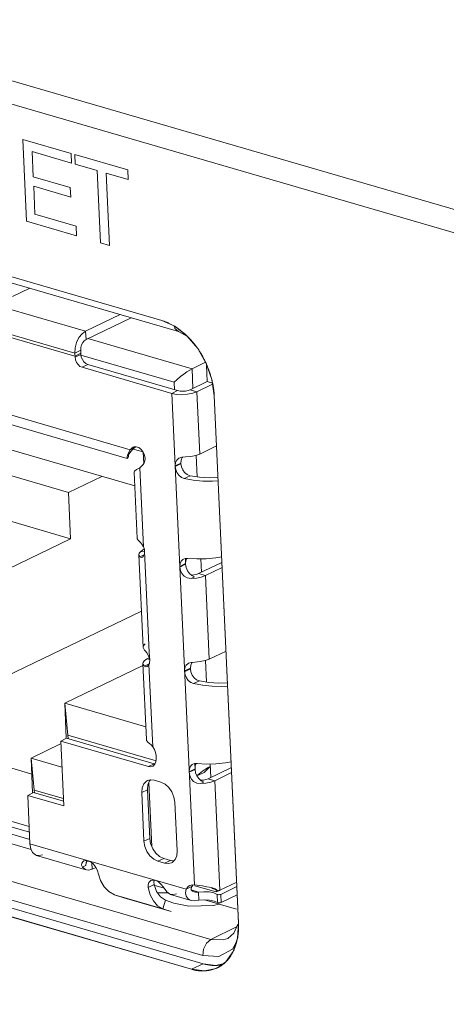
# Model space of a CAD drawing. Header units: millimetres. Extents: x 3925 to 5043, y -86 to 778.
# Tile 180 of 256: x 4834.16 to 4836.59, y 127.8 to 133.41. Entities that reach past the tile are written whole.
import ezdxf

# ---------------------------------------------------------------- set-up
doc = ezdxf.new("R2010")
doc.units = ezdxf.units.MM
doc.header["$LTSCALE"] = 46.255
for name, color, linetype in [('11-125F2G307DXF_CONTINUOUS_LINE', 7, 'CONTINUOUS'), ('H30-IO-SHIELDXF_CONTINUOUS_LINE', 7, 'CONTINUOUS'), ('H30K-IO-LABEDXF_CONTINUOUS_LINE', 7, 'CONTINUOUS'), ('H30K-REAR-CODXF_CONTINUOUS_LINE', 7, 'CONTINUOUS'), ('LABEL-IO-H30DXF_CONTINUOUS_LINE', 7, 'CONTINUOUS')]:
    doc.layers.add(name, color=color, linetype=linetype)

msp = doc.modelspace()

# ---------------------------------------------------------------- linework, layer by layer
at = {"layer": '11-125F2G307DXF_CONTINUOUS_LINE', "color": 7, "linetype": 'Continuous', "lineweight": 0}
for p, q in [((4834.5338, 131.6393), (4832.785, 132.148)), ((4832.7234, 132.0232), (4834.4723, 131.5145)), ((4834.4731, 131.4976), (4832.7242, 132.0062)), ((4834.215, 131.8839), (4834.1165, 131.8364)), ((4834.5338, 131.6393), (4834.7303, 131.734)), ((4834.7924, 131.716), (4834.536, 131.5924)), ((4832.4512, 131.6438), (4834.7873, 130.9643)), ((4834.536, 131.5924), (4834.5338, 131.6393)), ((4834.7713, 130.9144), (4832.5431, 131.5625)), ((4834.5467, 131.5976), (4835.1401, 131.425)), ((4834.5055, 131.5305), (4834.4723, 131.5145)), ((4834.4734, 131.4906), (4834.4723, 131.5145)), ((4834.5062, 131.5135), (4834.4731, 131.4976)), ((4834.5066, 131.5066), (4834.4734, 131.4906)), ((4834.5066, 131.5066), (4834.5055, 131.5305)), ((4835.0376, 131.3486), (4834.5072, 131.5029)), ((4834.5465, 131.4495), (4834.5133, 131.4335)), ((4834.5465, 131.4495), (4835.0578, 131.3007)), ((4835.2172, 131.4621), (4835.1401, 131.425)), ((4835.2221, 131.4446), (4835.2243, 131.4457)), ((4835.2263, 131.3522), (4835.2221, 131.4446)), ((4835.225, 131.4437), (4835.2221, 131.4446)), ((4835.0246, 131.2847), (4834.5133, 131.4335)), ((4835.1401, 131.425), (4835.1453, 131.3132)), ((4834.8134, 130.7574), (4832.6746, 131.3795)), ((4835.0396, 131.306), (4835.0376, 131.3486)), ((4835.1294, 131.3055), (4835.2263, 131.3522)), ((4835.1678, 131.2944), (4835.2569, 131.3373)), ((4835.256, 131.3436), (4835.2263, 131.3522)), ((4835.0578, 131.3007), (4835.0246, 131.2847)), ((4835.1534, 128.4859), (4835.0246, 131.2847)), ((4835.1294, 131.3055), (4835.1678, 131.2944)), ((4835.1841, 130.9396), (4835.1678, 131.2944)), ((4834.7761, 130.9418), (4834.7873, 130.9643)), ((4834.7784, 130.9256), (4834.778, 130.9348)), ((4834.8205, 130.9803), (4834.7873, 130.9643)), ((4834.7967, 130.9736), (4834.7873, 130.9643)), ((4834.7909, 130.9548), (4834.8052, 130.9693)), ((4834.8113, 130.9806), (4834.7967, 130.9736)), ((4834.8042, 130.9789), (4834.7967, 130.9736)), ((4834.8021, 130.9684), (4834.804, 130.9693)), ((4834.8039, 130.9679), (4834.8609, 130.9514)), ((4834.804, 130.9693), (4834.8145, 130.9763)), ((4834.8082, 130.9805), (4834.8042, 130.9789)), ((4834.8052, 130.9693), (4834.8145, 130.9763)), ((4834.822, 130.9812), (4834.8082, 130.9805)), ((4834.8145, 130.9763), (4834.8205, 130.9803)), ((4834.8365, 130.976), (4834.822, 130.9812)), ((4834.8693, 130.9329), (4834.8615, 130.9505)), ((4834.8621, 130.9493), (4834.865, 130.8853)), ((4834.8726, 130.9144), (4834.8693, 130.9329)), ((4835.1628, 130.9318), (4835.1685, 130.8094)), ((4835.1841, 130.9396), (4835.2799, 130.9857)), ((4834.8425, 130.8617), (4834.8616, 130.8806)), ((4835.0436, 130.8722), (4835.0768, 130.8882)), ((4835.0666, 130.9162), (4835.0815, 130.921)), ((4835.0768, 130.8882), (4835.077, 130.8842)), ((4835.0815, 130.921), (4835.1023, 130.923)), ((4835.0843, 130.9195), (4835.0862, 130.9214)), ((4834.436, 130.7207), (4833.937, 130.8658)), ((4834.827, 130.4611), (4834.8097, 130.837)), ((4834.8425, 130.8617), (4834.8632, 130.4115)), ((4834.6257, 130.812), (4834.436, 130.7207)), ((4835.0949, 130.8002), (4835.1284, 130.8161)), ((4834.436, 130.7207), (4834.4482, 130.4568)), ((4834.4482, 130.4568), (4833.9492, 130.602)), ((4834.4482, 130.4568), (4833.2236, 129.8668)), ((4834.8446, 130.4369), (4834.8362, 130.4447)), ((4834.8541, 130.4257), (4834.8446, 130.4369)), ((4834.8489, 130.3851), (4834.8674, 130.3991)), ((4834.8696, 130.3817), (4834.8489, 130.3851)), ((4834.8632, 130.4115), (4834.8541, 130.4257)), ((4834.87, 130.385), (4834.8688, 130.3943)), ((4834.8964, 129.8107), (4834.87, 130.385)), ((4834.837, 130.3657), (4834.8613, 129.838)), ((4834.8665, 130.3649), (4834.8429, 130.3535)), ((4835.07, 130.2985), (4835.1032, 130.3152)), ((4835.1018, 130.3447), (4835.1034, 130.3111)), ((4835.1776, 130.2582), (4835.3104, 130.3222)), ((4835.19, 130.3425), (4835.1935, 130.2659)), ((4835.1034, 130.3111), (4835.0702, 130.2951)), ((4835.1385, 130.2468), (4835.125, 130.2588)), ((4835.216, 130.247), (4835.1776, 130.2582)), ((4835.3117, 130.2932), (4835.216, 130.247)), ((4835.1341, 130.2304), (4835.1128, 130.2334)), ((4835.1341, 130.2304), (4835.1533, 130.2397)), ((4835.1646, 130.2328), (4835.1341, 130.2304)), ((4835.1533, 130.2397), (4835.1385, 130.2468)), ((4835.2379, 129.7708), (4835.216, 130.247)), ((4834.8518, 130.0449), (4833.6201, 129.4514)), ((4834.8987, 129.7628), (4834.8964, 129.8107)), ((4835.2379, 129.7708), (4835.3336, 129.8169)), ((4834.896, 129.7783), (4834.8846, 129.7729)), ((4834.8976, 129.7691), (4834.8846, 129.7729)), ((4834.896, 129.7783), (4834.8987, 129.7628)), ((4835.1353, 129.7522), (4835.156, 129.7542)), ((4835.2166, 129.763), (4835.2223, 129.6407)), ((4834.4145, 129.5204), (4834.8604, 129.7353)), ((4834.8799, 129.3124), (4834.86, 129.7458)), ((4834.869, 129.7308), (4834.8954, 129.7435)), ((4834.8941, 129.7404), (4834.9157, 129.2717)), ((4835.0974, 129.7035), (4835.1306, 129.7195)), ((4835.1204, 129.7474), (4835.1353, 129.7522)), ((4835.1306, 129.7195), (4835.1308, 129.7154)), ((4835.1381, 129.7508), (4835.14, 129.7527)), ((4835.1487, 129.6315), (4835.1822, 129.6473)), ((4834.4145, 129.5204), (4834.4327, 129.3382)), ((4834.4237, 129.3201), (4834.4145, 129.5204)), ((4834.8765, 129.386), (4834.4145, 129.5204)), ((4834.392, 129.3042), (4834.4252, 129.3202)), ((4834.392, 129.3042), (4834.409, 128.9349)), ((4834.891, 129.1591), (4834.392, 129.3042)), ((4834.4252, 129.3202), (4834.9242, 129.175)), ((4834.4327, 129.3382), (4834.4336, 129.3177)), ((4834.9347, 129.1921), (4834.4327, 129.3382)), ((4833.6231, 129.2914), (4834.227, 129.1158)), ((4834.2228, 129.2072), (4834.3903, 129.2879)), ((4834.3903, 129.2879), (4834.3928, 129.2872)), ((4834.8902, 129.2964), (4834.8977, 129.2903)), ((4834.241, 129.0249), (4834.2228, 129.2072)), ((4834.232, 129.008), (4834.2228, 129.2072)), ((4834.3988, 129.156), (4834.2228, 129.2072)), ((4834.9341, 129.1858), (4834.9356, 129.203)), ((4834.9347, 129.2224), (4834.9356, 129.203)), ((4834.891, 129.1591), (4834.9242, 129.175)), ((4834.9155, 129.1605), (4834.9183, 129.162)), ((4834.9183, 129.162), (4834.9281, 129.1717)), ((4834.9293, 129.1745), (4834.9242, 129.175)), ((4834.9281, 129.1717), (4834.9341, 129.1858)), ((4835.1238, 129.1298), (4835.157, 129.1464)), ((4835.124, 129.1264), (4835.1571, 129.1424)), ((4835.1556, 129.1759), (4835.1571, 129.1424)), ((4835.2087, 129.1252), (4835.2444, 129.1604)), ((4835.3642, 129.1534), (4835.2314, 129.0895)), ((4835.2437, 129.1738), (4835.2473, 129.0971)), ((4834.2121, 128.817), (4833.289, 129.0855)), ((4834.8982, 129.0768), (4834.9045, 129.083)), ((4834.9244, 129.081), (4834.9622, 129.07)), ((4835.1679, 129.1056), (4835.2087, 129.1252)), ((4835.1923, 129.078), (4835.1788, 129.09)), ((4835.2698, 129.0783), (4835.2314, 129.0895)), ((4835.2698, 129.0783), (4835.3655, 129.1244)), ((4833.2782, 129.0568), (4834.2136, 128.7847)), ((4834.2417, 129.0091), (4834.241, 129.0249)), ((4834.4071, 128.9766), (4834.241, 129.0249)), ((4834.8863, 129.0266), (4834.8531, 129.0107)), ((4834.8863, 129.0266), (4834.8887, 129.0542)), ((4834.8863, 129.0266), (4834.899, 128.7496)), ((4834.8887, 129.0542), (4834.8982, 129.0768)), ((4834.8943, 129.0675), (4834.9111, 128.7029)), ((4835.1879, 129.0617), (4835.1666, 129.0646)), ((4835.1879, 129.0617), (4835.2071, 129.0709)), ((4835.2184, 129.0641), (4835.1879, 129.0617)), ((4835.2071, 129.0709), (4835.1923, 129.078)), ((4835.2985, 128.455), (4835.2698, 129.0783)), ((4833.2799, 129.016), (4834.2155, 128.7439)), ((4834.204, 128.9945), (4834.2371, 129.0105)), ((4834.204, 128.9945), (4834.2167, 128.7184)), ((4834.409, 128.9349), (4834.204, 128.9945)), ((4834.2371, 129.0105), (4834.4078, 128.9608)), ((4834.8658, 128.7336), (4834.8531, 129.0107)), ((4835.0421, 128.9557), (4835.0548, 128.6787)), ((4834.8658, 128.7336), (4834.899, 128.7496)), ((4834.2167, 128.7184), (4834.2213, 128.6909)), ((4834.2167, 128.7184), (4835.1061, 128.4597)), ((4834.5295, 128.5729), (4834.2547, 128.6528)), ((4834.9457, 128.6193), (4834.9789, 128.6353)), ((4834.9789, 128.6353), (4835.0167, 128.6243)), ((4834.5166, 128.5851), (4834.5358, 128.5943)), ((4834.5358, 128.5943), (4834.5357, 128.5956)), ((4834.5358, 128.5943), (4834.5373, 128.6115)), ((4834.5373, 128.6115), (4834.5418, 128.6222)), ((4834.5466, 128.6223), (4834.5485, 128.6206)), ((4834.5485, 128.6206), (4834.5521, 128.6192)), ((4834.5645, 128.6146), (4834.5501, 128.6214)), ((4834.5521, 128.6192), (4834.5509, 128.6196)), ((4834.5521, 128.6192), (4834.5558, 128.6187)), ((4834.5706, 128.5742), (4834.5689, 128.6108)), ((4834.5706, 128.5742), (4834.5915, 128.5842)), ((4834.5987, 128.5705), (4834.5897, 128.5877)), ((4834.9835, 128.6083), (4834.9457, 128.6193)), ((4834.9835, 128.6083), (4835.0167, 128.6243)), ((4835.0366, 128.6224), (4835.0167, 128.6243)), ((4835.0226, 128.6106), (4835.0272, 128.6131)), ((4835.0272, 128.6131), (4835.0429, 128.6286)), ((4834.619, 128.5106), (4834.5987, 128.5705)), ((4834.8896, 128.4708), (4834.9233, 128.4877)), ((4834.9224, 128.5025), (4834.9255, 128.5114)), ((4834.9233, 128.4877), (4834.9224, 128.5025)), ((4834.9379, 128.4468), (4834.9233, 128.4877)), ((4835.1392, 128.4757), (4835.1061, 128.4597)), ((4835.1392, 128.4757), (4835.1468, 128.4853)), ((4835.1562, 128.48), (4835.2773, 128.4448)), ((4835.2725, 128.4619), (4835.2502, 128.4691)), ((4835.2534, 128.468), (4835.2557, 128.4643)), ((4835.2557, 128.4643), (4835.2898, 128.4513)), ((4835.2985, 128.455), (4835.3942, 128.5011)), ((4835.3031, 128.4307), (4835.3954, 128.4751)), ((4834.7506, 128.411), (4834.6975, 128.429)), ((4834.6975, 128.429), (4834.9726, 128.349)), ((4835.0212, 128.3323), (4834.7506, 128.411)), ((4834.9601, 128.416), (4834.9379, 128.4468)), ((4834.943, 128.4398), (4835.0041, 128.4395)), ((4834.9885, 128.3972), (4834.9601, 128.416)), ((4835.1351, 128.3967), (4835.018, 128.4308)), ((4835.1772, 128.444), (4835.1354, 128.4562)), ((4835.1772, 128.444), (4835.1793, 128.3971)), ((4835.2828, 128.4307), (4835.2634, 128.4391)), ((4835.278, 128.4592), (4835.2725, 128.4619)), ((4835.2768, 128.4563), (4835.2773, 128.4448)), ((4835.2773, 128.4448), (4835.29, 128.4509)), ((4835.2898, 128.4513), (4835.278, 128.4592)), ((4835.2849, 128.3838), (4835.2828, 128.4307)), ((4835.3053, 128.3838), (4835.3031, 128.4307)), ((4835.3976, 128.4282), (4835.3053, 128.3838)), ((4834.9885, 128.3972), (4834.9726, 128.349)), ((4835.0354, 128.3811), (4834.9885, 128.3972)), ((4834.9726, 128.349), (4835.0212, 128.3323))]:
    msp.add_line(p, q, dxfattribs=at)
for points in [[(4834.4723, 131.5145), (4834.4742, 131.545), (4834.4824, 131.5754), (4834.4959, 131.6029), (4834.5136, 131.6249), (4834.5338, 131.6393)], [(4834.536, 131.5924), (4834.526, 131.5853), (4834.5172, 131.5743), (4834.5104, 131.5607), (4834.5064, 131.5456), (4834.5055, 131.5305)], [(4834.5465, 131.4495), (4834.5347, 131.4551), (4834.5238, 131.4648), (4834.515, 131.4774), (4834.5091, 131.4918), (4834.5066, 131.5066)], [(4834.4734, 131.4906), (4834.4759, 131.4758), (4834.4819, 131.4614), (4834.4907, 131.4488), (4834.5015, 131.4391), (4834.5133, 131.4335)], [(4835.0376, 131.3486), (4835.0549, 131.3646), (4835.0738, 131.3804), (4835.0927, 131.3949), (4835.1105, 131.4075), (4835.1266, 131.4177), (4835.1401, 131.425)], [(4835.1678, 131.2944), (4835.1435, 131.2856), (4835.1141, 131.2798), (4835.0825, 131.2777), (4835.0517, 131.2794), (4835.0246, 131.2847)], [(4835.0578, 131.3007), (4835.0714, 131.2981), (4835.0867, 131.2972), (4835.1025, 131.2983), (4835.1172, 131.3011), (4835.1294, 131.3055)], [(4834.7713, 130.9144), (4834.7704, 130.9154), (4834.7707, 130.9246), (4834.7761, 130.9418)], [(4834.776, 130.9305), (4834.7758, 130.9299), (4834.7769, 130.9326)], [(4834.7769, 130.9326), (4834.7815, 130.9415), (4834.7909, 130.9548)], [(4834.8615, 130.9505), (4834.8502, 130.9654), (4834.8365, 130.976)], [(4835.1023, 130.923), (4835.1327, 130.9253), (4835.1609, 130.9311), (4835.1841, 130.9396)], [(4834.7784, 130.9256), (4834.7737, 130.9158), (4834.7713, 130.9144)], [(4834.8616, 130.8806), (4834.868, 130.8896), (4834.8718, 130.9011), (4834.8726, 130.9144)], [(4835.0436, 130.8722), (4835.0455, 130.8908), (4835.0526, 130.9052), (4835.0648, 130.9153), (4835.0666, 130.9162)], [(4835.0438, 130.8689), (4835.0547, 130.8738), (4835.0658, 130.8791), (4835.077, 130.8842)], [(4835.0768, 130.8882), (4835.0783, 130.9054), (4835.0843, 130.9195)], [(4835.0979, 130.8339), (4835.087, 130.849), (4835.0799, 130.8665), (4835.077, 130.8842)], [(4834.8097, 130.837), (4834.8118, 130.8421), (4834.8229, 130.8508), (4834.8425, 130.8617)], [(4835.0438, 130.8689), (4835.0467, 130.851), (4835.054, 130.8334), (4835.0649, 130.8182), (4835.079, 130.8067), (4835.0949, 130.8002)], [(4835.1284, 130.8161), (4835.1122, 130.8224), (4835.0979, 130.8339)], [(4835.0949, 130.8002), (4835.1461, 130.7908), (4835.2005, 130.7855), (4835.2561, 130.7845), (4835.289, 130.7864)], [(4835.2882, 130.8053), (4835.2395, 130.8037), (4835.1825, 130.8071), (4835.1284, 130.8161)], [(4834.8362, 130.4447), (4834.8359, 130.4451), (4834.8356, 130.4456), (4834.8353, 130.4463), (4834.8349, 130.447), (4834.8345, 130.4476), (4834.8341, 130.448), (4834.8336, 130.4484), (4834.8331, 130.4488), (4834.8325, 130.4494), (4834.832, 130.45), (4834.8314, 130.4508), (4834.8309, 130.4515), (4834.8303, 130.4523), (4834.8297, 130.4532), (4834.8291, 130.4541), (4834.8286, 130.4551), (4834.8281, 130.4563), (4834.8276, 130.4575), (4834.8273, 130.459), (4834.8271, 130.4605), (4834.827, 130.4611)], [(4834.837, 130.3657), (4834.8393, 130.3746), (4834.8489, 130.3851)], [(4834.8558, 130.3514), (4834.857, 130.3521), (4834.8639, 130.359), (4834.8687, 130.37), (4834.87, 130.3846)], [(4834.8688, 130.3943), (4834.8664, 130.4031), (4834.8632, 130.4115)], [(4834.8429, 130.3535), (4834.8372, 130.3638), (4834.837, 130.3657)], [(4834.8429, 130.3535), (4834.8496, 130.3502), (4834.8558, 130.3514)], [(4835.0908, 130.3413), (4835.0869, 130.3391), (4835.0771, 130.3291), (4835.0714, 130.315), (4835.07, 130.2985)], [(4835.1159, 130.3452), (4835.1003, 130.3446), (4835.0908, 130.3413)], [(4835.1102, 130.3456), (4835.1045, 130.3317), (4835.1032, 130.3152)], [(4835.3089, 130.354), (4835.2761, 130.3484), (4835.2209, 130.3431), (4835.1667, 130.3421), (4835.1159, 130.3452)], [(4835.1128, 130.2334), (4835.095, 130.2429), (4835.0818, 130.2579), (4835.0736, 130.2759), (4835.0702, 130.2951)], [(4835.125, 130.2588), (4835.114, 130.2745), (4835.1065, 130.2925), (4835.1034, 130.3111)], [(4835.135, 130.2499), (4835.1507, 130.2509), (4835.1654, 130.2538), (4835.1776, 130.2582)], [(4835.216, 130.247), (4835.1927, 130.2385), (4835.1646, 130.2328)], [(4834.8732, 129.8574), (4834.8673, 129.852), (4834.8633, 129.8465), (4834.8615, 129.8413), (4834.8613, 129.838)], [(4834.8613, 129.838), (4834.8614, 129.8366), (4834.8626, 129.8325), (4834.8646, 129.8289), (4834.8672, 129.8258)], [(4834.8673, 129.8244), (4834.8742, 129.8168), (4834.8822, 129.8063)], [(4834.86, 129.7458), (4834.861, 129.7521), (4834.869, 129.7629), (4834.8846, 129.7729)], [(4834.8822, 129.8063), (4834.89, 129.7933), (4834.896, 129.7783)], [(4834.8941, 129.7404), (4834.8968, 129.7469), (4834.8983, 129.7544), (4834.8987, 129.7628)], [(4835.156, 129.7542), (4835.1865, 129.7566), (4835.2146, 129.7623), (4835.2379, 129.7708)], [(4834.869, 129.7308), (4834.8609, 129.7411), (4834.86, 129.7458)], [(4834.8834, 129.7294), (4834.8773, 129.7279), (4834.869, 129.7308)], [(4834.8941, 129.7404), (4834.8863, 129.7312), (4834.8834, 129.7294)], [(4835.0974, 129.7035), (4835.0993, 129.7221), (4835.1064, 129.7364), (4835.1186, 129.7465), (4835.1204, 129.7474)], [(4835.0976, 129.7001), (4835.1085, 129.7051), (4835.1196, 129.7104), (4835.1308, 129.7154)], [(4835.0976, 129.7001), (4835.1005, 129.6822), (4835.1078, 129.6646), (4835.1186, 129.6495), (4835.1328, 129.6379), (4835.1487, 129.6315)], [(4835.1306, 129.7195), (4835.1321, 129.7367), (4835.1381, 129.7508)], [(4835.1517, 129.6651), (4835.1408, 129.6802), (4835.1337, 129.6977), (4835.1308, 129.7154)], [(4835.1822, 129.6473), (4835.166, 129.6537), (4835.1517, 129.6651)], [(4835.3419, 129.6366), (4835.2933, 129.6349), (4835.2363, 129.6384), (4835.1822, 129.6473)], [(4835.1487, 129.6315), (4835.1999, 129.6221), (4835.2543, 129.6168), (4835.3099, 129.6157), (4835.3428, 129.6176)], [(4834.8799, 129.3124), (4834.8812, 129.3069), (4834.8902, 129.2964)], [(4834.8977, 129.2903), (4834.9065, 129.282), (4834.9157, 129.2717)], [(4834.9347, 129.2224), (4834.9319, 129.2396), (4834.9254, 129.2565), (4834.9157, 129.2717)], [(4834.891, 129.1591), (4834.9055, 129.1576), (4834.9155, 129.1605)], [(4835.1446, 129.1726), (4835.1407, 129.1703), (4835.1309, 129.1603), (4835.1252, 129.1463), (4835.1238, 129.1298)], [(4835.1697, 129.1765), (4835.1541, 129.1759), (4835.1446, 129.1726)], [(4835.164, 129.1768), (4835.1583, 129.1629), (4835.157, 129.1464)], [(4835.1788, 129.09), (4835.1677, 129.1058), (4835.1603, 129.1238), (4835.1571, 129.1424)], [(4835.1673, 129.1069), (4835.1807, 129.118), (4835.1988, 129.1318), (4835.2162, 129.1439), (4835.2318, 129.1537), (4835.2444, 129.1604)], [(4835.3627, 129.1853), (4835.3299, 129.1796), (4835.2747, 129.1744), (4835.2205, 129.1733), (4835.1697, 129.1765)], [(4834.9244, 129.081), (4834.9012, 129.0833), (4834.8853, 129.0787)], [(4835.1666, 129.0646), (4835.1488, 129.0742), (4835.1356, 129.0891), (4835.1274, 129.1071), (4835.124, 129.1264)], [(4835.1888, 129.0811), (4835.2045, 129.0822), (4835.2192, 129.0851), (4835.2314, 129.0895)], [(4834.8853, 129.0787), (4834.8808, 129.0763), (4834.865, 129.0608), (4834.8555, 129.0382), (4834.8531, 129.0107)], [(4835.0421, 128.9557), (4835.0371, 128.9854), (4835.0251, 129.0142), (4835.0075, 129.0394), (4834.9859, 129.0586), (4834.9622, 129.07)], [(4835.2698, 129.0783), (4835.2465, 129.0698), (4835.2184, 129.0641)], [(4834.9789, 128.6353), (4834.9552, 128.6467), (4834.9336, 128.6659), (4834.916, 128.6911), (4834.904, 128.7199), (4834.899, 128.7496)], [(4834.2213, 128.6909), (4834.2319, 128.6693), (4834.2475, 128.6557), (4834.2547, 128.6528)], [(4834.8658, 128.7336), (4834.8709, 128.7039), (4834.8828, 128.6751), (4834.9004, 128.6499), (4834.922, 128.6307), (4834.9457, 128.6193)], [(4834.2547, 128.6528), (4834.2666, 128.6513), (4834.2873, 128.6566)], [(4835.0429, 128.6286), (4835.0524, 128.6511), (4835.0548, 128.6787)], [(4834.5114, 128.6088), (4834.5106, 128.597), (4834.5166, 128.5851)], [(4834.523, 128.621), (4834.5188, 128.6184), (4834.5114, 128.6088)], [(4834.5379, 128.5704), (4834.5321, 128.5726), (4834.5166, 128.5851)], [(4834.5472, 128.6223), (4834.5312, 128.6235), (4834.523, 128.621)], [(4834.5897, 128.5877), (4834.5782, 128.6028), (4834.5645, 128.6146)], [(4834.9835, 128.6083), (4835.0067, 128.6061), (4835.0226, 128.6106)], [(4834.5706, 128.5742), (4834.5506, 128.5689), (4834.5379, 128.5704)], [(4834.6975, 128.429), (4834.6665, 128.447), (4834.64, 128.4745), (4834.619, 128.5106)], [(4834.9054, 128.5095), (4834.903, 128.5082), (4834.8938, 128.4991), (4834.8891, 128.486), (4834.8896, 128.4708)], [(4834.8896, 128.4708), (4834.9017, 128.4283), (4834.9201, 128.393), (4834.9441, 128.3662), (4834.9726, 128.349)], [(4834.9299, 128.5109), (4834.9156, 128.5124), (4834.9054, 128.5095)], [(4834.9968, 128.4454), (4834.9869, 128.4587), (4834.9758, 128.4742), (4834.9629, 128.4898), (4834.9485, 128.5024), (4834.9328, 128.5101)], [(4835.1281, 128.4815), (4835.1182, 128.475), (4835.1061, 128.4597)], [(4835.1534, 128.4859), (4835.1344, 128.484), (4835.1281, 128.4815)], [(4835.1493, 128.4455), (4835.1466, 128.4464), (4835.1417, 128.4489), (4835.138, 128.452), (4835.1355, 128.4558), (4835.1342, 128.4602), (4835.1343, 128.465), (4835.1359, 128.4703), (4835.1392, 128.4757)], [(4835.2502, 128.4691), (4835.2251, 128.4744), (4835.1996, 128.4787), (4835.1534, 128.4859)], [(4834.9968, 128.4454), (4835.0122, 128.433), (4835.018, 128.4308)], [(4835.018, 128.4308), (4835.0308, 128.4292), (4835.0507, 128.4345)], [(4835.1061, 128.4597), (4835.103, 128.4388), (4835.1072, 128.4201), (4835.1176, 128.406), (4835.1351, 128.3967)], [(4835.1772, 128.444), (4835.1678, 128.4435), (4835.1596, 128.4437), (4835.1525, 128.4447), (4835.1493, 128.4455)], [(4835.2634, 128.4391), (4835.2377, 128.4444), (4835.208, 128.4461), (4835.1772, 128.444)], [(4835.3031, 128.4307), (4835.2982, 128.4292), (4835.2924, 128.4286), (4835.2869, 128.4292), (4835.2828, 128.4307)], [(4835.2898, 128.4513), (4835.2928, 128.4525), (4835.2957, 128.4537), (4835.2985, 128.455)], [(4835.2939, 128.3751), (4835.2627, 128.3667), (4835.1215, 128.3639), (4835.0354, 128.3811)], [(4835.1351, 128.3967), (4835.1547, 128.3942), (4835.1793, 128.3971)], [(4835.1793, 128.3971), (4835.2102, 128.3992), (4835.2398, 128.3975), (4835.2656, 128.3922), (4835.2849, 128.3838)], [(4835.2849, 128.3838), (4835.289, 128.3822), (4835.2946, 128.3817), (4835.3004, 128.3823), (4835.3053, 128.3838)]]:
    msp.add_lwpolyline(points, dxfattribs=at)
at = {"layer": 'H30-IO-SHIELDXF_CONTINUOUS_LINE', "color": 7, "linetype": 'Continuous', "lineweight": 0}
msp.add_line((4835.394, 128.4265), (4835.3977, 128.4255), dxfattribs=at)
at = {"layer": 'H30K-IO-LABEDXF_CONTINUOUS_LINE', "color": 7, "linetype": 'Continuous', "lineweight": 0}
for p, q in [((4834.1971, 132.266), (4834.1756, 132.7324)), ((4834.1756, 132.7324), (4834.4514, 132.6522)), ((4834.2288, 132.6629), (4834.2354, 132.5196)), ((4834.4539, 132.5975), (4834.2288, 132.6629)), ((4834.4514, 132.6522), (4834.4539, 132.5975)), ((4834.4744, 132.5915), (4834.4719, 132.6462)), ((4834.4719, 132.6462), (4834.7744, 132.5583)), ((4834.6003, 132.5549), (4834.4744, 132.5915)), ((4834.7744, 132.5583), (4834.7769, 132.5035)), ((4832.0421, 132.5512), (4834.9673, 131.7004)), ((4834.2354, 132.5196), (4834.4461, 132.4583)), ((4834.6193, 132.1432), (4834.6003, 132.5549)), ((4834.651, 132.5401), (4834.67, 132.1284)), ((4834.7769, 132.5035), (4834.651, 132.5401)), ((4834.2379, 132.4649), (4834.2452, 132.3059)), ((4834.4486, 132.4036), (4834.2379, 132.4649)), ((4834.4461, 132.4583), (4834.4486, 132.4036)), ((4834.2452, 132.3059), (4834.4794, 132.2378)), ((4834.4819, 132.1831), (4834.1971, 132.266)), ((4834.4794, 132.2378), (4834.4819, 132.1831)), ((4834.67, 132.1284), (4834.6193, 132.1432)), ((4835.0355, 131.6699), (4835.0473, 131.6625)), ((4835.2667, 131.2716), (4835.405, 128.2676)), ((4835.1374, 128.0038), (4832.2123, 128.8546))]:
    msp.add_line(p, q, dxfattribs=at)
for points in [[(4834.9673, 131.7004), (4834.9708, 131.6993), (4834.9744, 131.6982), (4834.9779, 131.697), (4834.9815, 131.6957), (4834.9851, 131.6944), (4834.9887, 131.693), (4834.9923, 131.6916), (4834.9959, 131.6901), (4834.9995, 131.6885), (4835.0031, 131.6869), (4835.0067, 131.6853), (4835.0103, 131.6835), (4835.0139, 131.6817), (4835.0175, 131.6799), (4835.0211, 131.678), (4835.0247, 131.676), (4835.0283, 131.674), (4835.0319, 131.672), (4835.0355, 131.6699)], [(4835.0473, 131.6625), (4835.0511, 131.6601), (4835.0548, 131.6576), (4835.0585, 131.655), (4835.0622, 131.6524), (4835.0659, 131.6497), (4835.0696, 131.647), (4835.0733, 131.6442), (4835.077, 131.6414), (4835.0806, 131.6385), (4835.0842, 131.6356), (4835.0878, 131.6326), (4835.0914, 131.6296), (4835.095, 131.6266), (4835.0985, 131.6235), (4835.1021, 131.6203), (4835.1056, 131.6171), (4835.1091, 131.6139), (4835.1125, 131.6106)], [(4835.1125, 131.6106), (4835.116, 131.6072), (4835.1194, 131.6039), (4835.1228, 131.6004), (4835.1261, 131.597), (4835.1295, 131.5935), (4835.1328, 131.5899), (4835.136, 131.5863), (4835.1393, 131.5827), (4835.1425, 131.5791), (4835.1456, 131.5754), (4835.1488, 131.5716), (4835.1519, 131.5679), (4835.1549, 131.5641), (4835.1579, 131.5602), (4835.1609, 131.5564), (4835.1639, 131.5525), (4835.1668, 131.5486), (4835.1696, 131.5446), (4835.1724, 131.5406)], [(4835.1724, 131.5406), (4835.1743, 131.538), (4835.1761, 131.5353), (4835.1779, 131.5327), (4835.1797, 131.53), (4835.1814, 131.5273), (4835.1832, 131.5245), (4835.1849, 131.5218), (4835.1866, 131.519), (4835.1884, 131.5162), (4835.1901, 131.5134), (4835.1917, 131.5106), (4835.1934, 131.5078), (4835.1951, 131.505)], [(4835.1951, 131.505), (4835.1969, 131.5017), (4835.1987, 131.4985), (4835.2005, 131.4952), (4835.2023, 131.492), (4835.2041, 131.4887), (4835.2058, 131.4854), (4835.2075, 131.482), (4835.2092, 131.4787), (4835.2109, 131.4753), (4835.2126, 131.4719), (4835.2142, 131.4686), (4835.2158, 131.4652), (4835.2174, 131.4617)], [(4835.2174, 131.4617), (4835.2197, 131.4569), (4835.2219, 131.452), (4835.224, 131.447), (4835.2261, 131.4421), (4835.2281, 131.4371), (4835.2302, 131.4321), (4835.2321, 131.4271), (4835.234, 131.4221), (4835.2359, 131.417), (4835.2377, 131.412), (4835.2395, 131.4069), (4835.2412, 131.4019), (4835.2429, 131.3968), (4835.2445, 131.3917), (4835.246, 131.3866), (4835.2475, 131.3815), (4835.249, 131.3764), (4835.2504, 131.3713)], [(4835.2504, 131.3713), (4835.2513, 131.3679), (4835.2522, 131.3646), (4835.253, 131.3612), (4835.2539, 131.3578), (4835.2547, 131.3545), (4835.2555, 131.3511), (4835.2562, 131.3478), (4835.257, 131.3444), (4835.2577, 131.3411), (4835.2584, 131.3377), (4835.259, 131.3344), (4835.2596, 131.3311), (4835.2603, 131.3277)], [(4835.2603, 131.3277), (4835.2609, 131.3242), (4835.2615, 131.3206), (4835.2621, 131.317), (4835.2626, 131.3135), (4835.2631, 131.3099), (4835.2636, 131.3064), (4835.2641, 131.3029), (4835.2645, 131.2993), (4835.2649, 131.2958), (4835.2652, 131.2923), (4835.2656, 131.2889), (4835.2659, 131.2854), (4835.2661, 131.2819), (4835.2664, 131.2785), (4835.2666, 131.275), (4835.2667, 131.2716)], [(4835.405, 128.2676), (4835.4052, 128.2635), (4835.4053, 128.2594), (4835.4054, 128.2553), (4835.4054, 128.2512), (4835.4054, 128.2471), (4835.4053, 128.2431), (4835.4053, 128.239), (4835.4051, 128.2349), (4835.4049, 128.2309), (4835.4047, 128.2269), (4835.4045, 128.2229), (4835.4042, 128.2189), (4835.4038, 128.2149), (4835.4034, 128.2109), (4835.403, 128.207), (4835.4025, 128.2031), (4835.402, 128.1992), (4835.4015, 128.1953)], [(4835.4015, 128.1953), (4835.4012, 128.1933), (4835.4009, 128.1914), (4835.4006, 128.1894), (4835.4002, 128.1875), (4835.3999, 128.1856), (4835.3995, 128.1836), (4835.3992, 128.1817), (4835.3988, 128.1798), (4835.3984, 128.1779)], [(4835.3984, 128.1779), (4835.3976, 128.1738), (4835.3967, 128.1697), (4835.3957, 128.1656), (4835.3948, 128.1615), (4835.3937, 128.1575), (4835.3926, 128.1536), (4835.3915, 128.1496), (4835.3903, 128.1457), (4835.3891, 128.1418), (4835.3878, 128.138), (4835.3865, 128.1341), (4835.3851, 128.1304), (4835.3837, 128.1266), (4835.3822, 128.1229), (4835.3807, 128.1193), (4835.3791, 128.1156), (4835.3775, 128.112), (4835.3759, 128.1085)], [(4835.3759, 128.1085), (4835.3742, 128.105), (4835.3724, 128.1015), (4835.3706, 128.098), (4835.3688, 128.0946), (4835.3669, 128.0912), (4835.3649, 128.0879), (4835.363, 128.0846), (4835.3609, 128.0814), (4835.3589, 128.0783), (4835.3568, 128.0751), (4835.3546, 128.0721), (4835.3524, 128.0691), (4835.3501, 128.0661), (4835.3479, 128.0632), (4835.3455, 128.0603), (4835.3431, 128.0575), (4835.3407, 128.0548), (4835.3383, 128.0521), (4835.3358, 128.0495), (4835.3332, 128.0469)], [(4835.3208, 128.0358), (4835.3187, 128.0341), (4835.3165, 128.0324), (4835.3142, 128.0307), (4835.312, 128.029), (4835.3097, 128.0274), (4835.3074, 128.0259), (4835.3051, 128.0243), (4835.3027, 128.0229), (4835.3004, 128.0214), (4835.298, 128.02), (4835.2956, 128.0186), (4835.2932, 128.0173), (4835.2907, 128.016), (4835.2883, 128.0147), (4835.2858, 128.0135)], [(4835.3332, 128.0469), (4835.332, 128.0458), (4835.3308, 128.0446), (4835.3296, 128.0435), (4835.3284, 128.0423), (4835.3271, 128.0412), (4835.3259, 128.0401), (4835.3246, 128.039), (4835.3234, 128.038), (4835.3221, 128.0369), (4835.3208, 128.0358)], [(4835.1721, 127.9965), (4835.1694, 127.9969), (4835.1668, 127.9973), (4835.1641, 127.9977), (4835.1614, 127.9982), (4835.1588, 127.9987), (4835.1561, 127.9992), (4835.1534, 127.9998), (4835.1508, 128.0004), (4835.1481, 128.001), (4835.1454, 128.0017), (4835.1427, 128.0023), (4835.1401, 128.0031), (4835.1374, 128.0038)], [(4835.2858, 128.0135), (4835.2815, 128.0115), (4835.2771, 128.0096), (4835.2727, 128.0078), (4835.2683, 128.0061), (4835.2638, 128.0046), (4835.2593, 128.0031), (4835.2547, 128.0018), (4835.2501, 128.0006), (4835.2454, 127.9994), (4835.2407, 127.9984), (4835.236, 127.9976), (4835.2312, 127.9968), (4835.2264, 127.9961), (4835.2216, 127.9956), (4835.2167, 127.9952), (4835.2118, 127.9949), (4835.2069, 127.9947), (4835.202, 127.9946), (4835.1971, 127.9946), (4835.1921, 127.9948), (4835.1871, 127.995), (4835.1821, 127.9954), (4835.1771, 127.9959), (4835.1721, 127.9965)]]:
    msp.add_lwpolyline(points, dxfattribs=at)
at = {"layer": 'H30K-REAR-CODXF_CONTINUOUS_LINE', "color": 7, "linetype": 'Continuous', "lineweight": 0}
for p, q in [((4819.8844, 137.2052), (4900.7182, 113.6939)), ((4819.9778, 137.0438), (4900.8116, 113.5325)), ((4832.1376, 132.4881), (4835.0627, 131.6373)), ((4835.0392, 131.6682), (4835.0428, 131.6543)), ((4835.0428, 131.6543), (4835.0627, 131.6373)), ((4835.1135, 131.61), (4835.0627, 131.6373)), ((4835.2463, 128.1744), (4832.3212, 129.0252)), ((4835.2005, 128.0816), (4832.2754, 128.9324)), ((4834.2235, 128.6864), (4833.3205, 128.949)), ((4834.9818, 128.4658), (4834.922, 128.4832)), ((4835.3926, 128.3464), (4835.211, 128.3992)), ((4835.2463, 128.1744), (4835.3937, 128.2454)), ((4835.3785, 128.2101), (4835.4007, 128.2617)), ((4835.3442, 128.1801), (4835.3785, 128.2101)), ((4835.2223, 128.1534), (4835.2463, 128.1744)), ((4835.3179, 128.171), (4835.2463, 128.1744)), ((4835.3442, 128.1801), (4835.3179, 128.171)), ((4835.293, 128.077), (4835.2005, 128.0816))]:
    msp.add_line(p, q, dxfattribs=at)
for points in [[(4835.2005, 128.0816), (4835.2055, 128.1194), (4835.2223, 128.1534)], [(4835.3901, 128.1524), (4835.37, 128.1187), (4835.293, 128.077)]]:
    msp.add_lwpolyline(points, dxfattribs=at)
at = {"layer": 'LABEL-IO-H30DXF_CONTINUOUS_LINE', "color": 7, "linetype": 'Continuous', "lineweight": 0}
for p, q in [((4832.0421, 132.5513), (4834.9672, 131.7005)), ((4835.1111, 131.6128), (4835.1724, 131.5407)), ((4835.1724, 131.5407), (4835.2207, 131.4559)), ((4835.2667, 131.2717), (4835.4049, 128.2677)), ((4835.2027, 128.0354), (4832.2775, 128.8862)), ((4835.2027, 128.0354), (4832.2775, 128.8862)), ((4835.1373, 128.0039), (4832.2122, 128.8547)), ((4835.2027, 128.0354), (4835.1373, 128.0039)), ((4835.2755, 128.0259), (4835.2027, 128.0354)), ((4835.3158, 128.0347), (4835.2755, 128.0259)), ((4835.3332, 128.047), (4835.2842, 128.0124)), ((4835.2102, 127.9944), (4835.1373, 128.0039)), ((4835.277, 128.0091), (4835.2102, 127.9944)), ((4835.2842, 128.0124), (4835.277, 128.0091))]:
    msp.add_line(p, q, dxfattribs=at)
for points in [[(4834.9672, 131.7005), (4835.0411, 131.6673), (4835.1111, 131.6128)], [(4835.2207, 131.4559), (4835.2529, 131.3642), (4835.2667, 131.2717)], [(4835.4049, 128.2677), (4835.3994, 128.1809), (4835.3749, 128.1057), (4835.3332, 128.047)], [(4835.2756, 128.0259), (4835.2643, 128.0258), (4835.2518, 128.0263), (4835.2402, 128.0275), (4835.2275, 128.0295), (4835.2157, 128.032), (4835.2027, 128.0354)], [(4835.2948, 128.0275), (4835.292, 128.0272), (4835.2893, 128.0268), (4835.2855, 128.0265), (4835.2828, 128.0263), (4835.279, 128.026), (4835.2756, 128.0259)], [(4835.3092, 128.0301), (4835.3074, 128.0297), (4835.3047, 128.0291), (4835.3029, 128.0288), (4835.3002, 128.0283), (4835.2975, 128.0279), (4835.2948, 128.0275)]]:
    msp.add_lwpolyline(points, dxfattribs=at)

doc.saveas('drawing.dxf')
